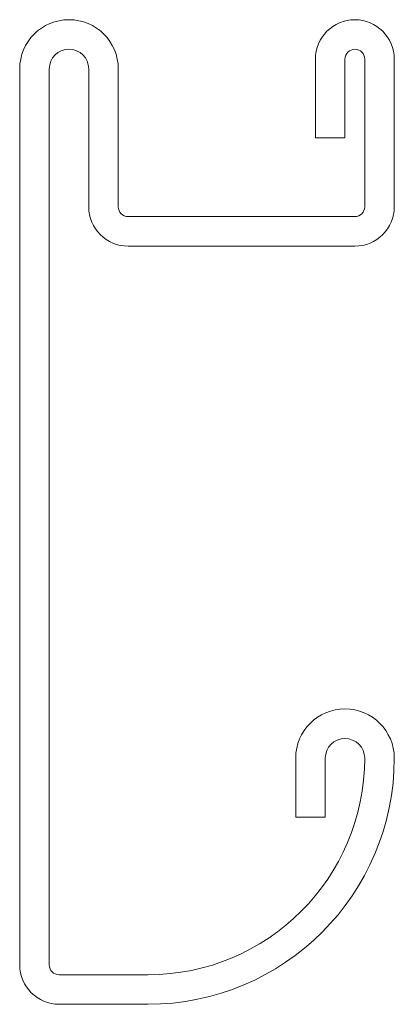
# Model space of a CAD drawing. Header units: millimetres. Extents: x -12.5 to 6.5, y -23.6 to 26.4.
import ezdxf

# ---------------------------------------------------------------- set-up
doc = ezdxf.new("R2010")
doc.units = ezdxf.units.MM

msp = doc.modelspace()

# ---------------------------------------------------------------- linework, layer by layer
at = {"color": 0, "linetype": 'Continuous', "lineweight": 0}
for p, q in [((2.529, 24.366), (2.529, 20.366)), ((4.029, 20.366), (4.029, 24.366)), ((5.029, 24.366), (5.029, 16.866)), ((6.529, 16.866), (6.529, 24.366)), ((-12.471, 23.866), (-12.471, -21.634)), ((-10.971, -21.634), (-10.971, 23.866)), ((-8.971, 23.866), (-8.971, 16.866)), ((-7.471, 16.866), (-7.471, 23.866)), ((2.529, 20.366), (4.029, 20.366)), ((4.529, 16.366), (-6.971, 16.366)), ((-6.971, 14.866), (4.529, 14.866)), ((1.529, -11.134), (1.529, -14.134)), ((3.029, -14.134), (3.029, -11.134)), ((1.529, -14.134), (3.029, -14.134)), ((-5.971, -22.134), (-10.471, -22.134)), ((-10.471, -23.634), (-5.971, -23.634))]:
    msp.add_line(p, q, dxfattribs=at)
for centre, radius, start, end in [((-9.971, 23.866), 2.5, 0, 180), ((4.529, 24.366), 2, 0, 180), ((-6.971, 16.866), 2, 180, 270), ((4.529, 16.866), 2, 270, 0), ((4.029, -11.134), 2.5, 0, 180), ((-5.971, -11.134), 12.5, 270, 0), ((-10.471, -21.634), 2, 180, 270)]:
    msp.add_arc(centre, radius, start, end, dxfattribs=at)
at = {"color": 0, "linetype": 'Continuous', "lineweight": 0, "extrusion": (0, 0, -1)}
for centre, radius, start, end in [((9.971, 23.866), 1, 0, 180), ((-4.529, 24.366), 0.5, 0, 180), ((6.971, 16.866), 0.5, 270, 0), ((-4.529, 16.866), 0.5, 180, 270), ((-4.029, -11.134), 1, 0, 180), ((5.971, -11.134), 11, 180, 270), ((10.471, -21.634), 0.5, 270, 0)]:
    msp.add_arc(centre, radius, start, end, dxfattribs=at)

doc.saveas('drawing.dxf')
